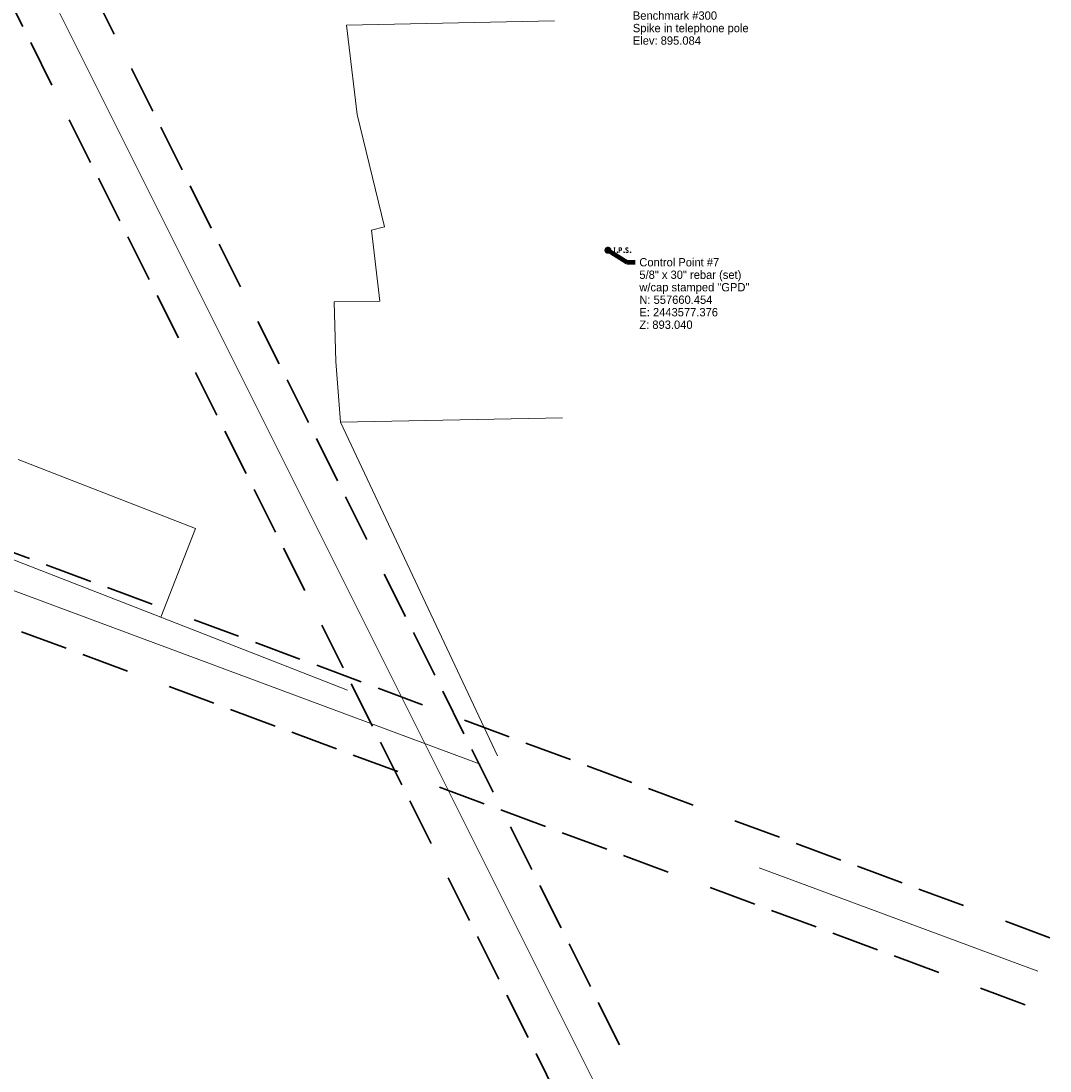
# Model space of a CAD drawing. Header units: feet. Extents: x 2433273 to 2447442, y 555003 to 575201.
# Tile 82 of 226: x 2443084 to 2443949, y 556971 to 557853. Entities that reach past the tile are written whole.
import ezdxf

# ---------------------------------------------------------------- set-up
doc = ezdxf.new("R2010")
doc.units = ezdxf.units.FT
doc.header["$LTSCALE"] = 50
doc.header["$MEASUREMENT"] = 0
for name, pattern in [('cl20', [100, 5, -5, 80, -5, 5]), ('esmtrrex', [4.75, 0.8, -0.325, -0.325, 0.8, -0.3, 0.8, -0.3, 0.8, -0.3]), ('rowex', [4.85, 0.8, -0.375, -0.375, 0.8, -0.3, 0.8, -0.3, 0.8, -0.3])]:
    doc.linetypes.add(name, pattern=pattern)
for name, color, linetype, lineweight in [('DV_X_Property_Line', 7, 'Continuous', 0), ('RW_X_CL_20', 6, 'cl20', 0), ('RW_X_Esmt_RR', 6, 'esmtrrex', 30), ('RW_X_Fee_RW', 6, 'rowex', 30), ('SV_P_Mon_Cells_Set', 7, 'Continuous', 0), ('SV_X_Text', 7, 'Continuous', 0)]:
    doc.layers.add(name, color=color, linetype=linetype, lineweight=lineweight)
doc.styles.add('Slanted-Normal LS 0.50', font='font31.shx', dxfattribs={"height": 0.14})
doc.styles.add('Slanted-Normal LS 0.50_0', font='font31.shx')
doc.dimstyles.new('Dec-0  Slanted', dxfattribs={"dimscale": 50, "dimtxt": 0.14, "dimasz": 0.14, "dimexe": 0.07, "dimexo": 0.07, "dimgap": 0.07, "dimtad": 1, "dimdec": 0, "dimzin": 3, "dimdsep": 46, "dimtxsty": 'Slanted-Normal LS 0.50_0', "dimcen": 0.09, "dimclrd": 97, "dimclre": 97, "dimclrt": 7, "dimadec": 0, "dimazin": 3, "dimtfac": 1, "dimtdec": 0, "dimtofl": 0, "dimtmove": 1, "dimatfit": 1, "dimfxl": 1, "dimtzin": 3, "dimlwd": 0, "dimlwe": 0, "dimarcsym": 0})

# ---------------------------------------------------------------- blocks, each defined once
blk = doc.blocks.new('IPS_9')
at = {"layer": 'SV_P_Mon_Cells_Set', "linetype": 'Continuous', "lineweight": 0}
h = blk.add_hatch(color=2, dxfattribs=at)
edge = h.paths.add_edge_path()
edge.add_arc((0, 0), 0.06, 0, 360)
at = {"layer": 'SV_P_Mon_Cells_Set', "color": 2, "linetype": 'Continuous', "lineweight": 0, "flags": 128}
for points in [[(0.101, 0.04), (0.119, 0.04)], [(0.11, -0.04), (0.11, 0.04)], [(0.188, -0.04), (0.188, 0.04), (0.214, 0.04), (0.217, 0.039), (0.221, 0.038), (0.223, 0.037), (0.224, 0.036), (0.227, 0.033), (0.228, 0.029), (0.229, 0.024), (0.229, 0.017), (0.229, 0.014), (0.228, 0.01), (0.226, 0.006), (0.223, 0.004), (0.222, 0.003), (0.219, 0.002), (0.214, 0.001), (0.188, 0.001)], [(0.338, 0.034), (0.337, 0.036), (0.336, 0.037), (0.331, 0.039), (0.325, 0.04), (0.32, 0.04), (0.319, 0.04), (0.311, 0.038), (0.305, 0.034), (0.302, 0.029), (0.3, 0.024), (0.3, 0.021), (0.302, 0.016), (0.306, 0.011), (0.336, -0.008), (0.339, -0.01), (0.34, -0.013), (0.341, -0.017), (0.341, -0.02), (0.341, -0.024), (0.34, -0.027), (0.339, -0.03), (0.338, -0.032), (0.337, -0.034), (0.335, -0.036), (0.334, -0.037), (0.331, -0.039), (0.33, -0.039), (0.325, -0.04), (0.317, -0.04), (0.312, -0.039), (0.305, -0.034), (0.3, -0.03)], [(0.101, -0.04), (0.119, -0.04)], [(0.158, -0.029), (0.16, -0.029), (0.162, -0.03), (0.164, -0.033), (0.164, -0.036), (0.162, -0.039), (0.16, -0.04), (0.158, -0.04), (0.156, -0.039), (0.154, -0.036), (0.154, -0.033), (0.156, -0.03), (0.158, -0.029)], [(0.27, -0.029), (0.273, -0.029), (0.275, -0.03), (0.276, -0.033), (0.276, -0.036), (0.275, -0.039), (0.273, -0.04), (0.27, -0.04), (0.268, -0.039), (0.267, -0.036), (0.267, -0.033), (0.268, -0.03), (0.27, -0.029)], [(0.379, -0.029), (0.382, -0.029), (0.384, -0.03), (0.385, -0.033), (0.385, -0.036), (0.384, -0.039), (0.382, -0.04), (0.379, -0.04), (0.378, -0.039), (0.376, -0.036), (0.376, -0.033), (0.378, -0.03), (0.379, -0.029)]]:
    blk.add_lwpolyline(points, dxfattribs=at)

msp = doc.modelspace()

# ---------------------------------------------------------------- linework, layer by layer
at = {"layer": 'DV_X_Property_Line'}
for p, q in [((2443532.59, 557853.15), (2443357.55, 557849.56)), ((2443357.55, 557849.56), (2443366.7, 557774.56)), ((2443366.7, 557774.56), (2443389.49, 557680.01)), ((2443389.49, 557680.01), (2443378.79, 557677.31)), ((2443378.79, 557677.31), (2443385.7, 557617.61)), ((2443385.7, 557617.61), (2443347.4, 557617.02)), ((2443347.4, 557617.02), (2443348.73, 557567.03)), ((2443348.73, 557567.03), (2443352.51, 557515.88)), ((2443539.17, 557519.71), (2443352.51, 557515.88)), ((2443484.47, 557235.34), (2443352.51, 557515.88)), ((2443230.71, 557426.49), (2443081.65, 557484.62)), ((2443201.64, 557351.96), (2443230.71, 557426.49)), ((2443052.58, 557410.09), (2443201.64, 557351.96)), ((2443358.53, 557290.77), (2443201.64, 557351.96))]:
    msp.add_line(p, q, dxfattribs=at)
at = {"layer": 'RW_X_CL_20'}
for p, q in [((2443805.86, 556481.23), (2442616.69, 558860.03)), ((2443805.86, 556481.23), (2442616.69, 558860.03)), ((2443938.71, 557054.34), (2442063.94, 557750.92)), ((2443938.71, 557054.34), (2442063.94, 557750.92))]:
    msp.add_line(p, q, dxfattribs=at)
at = {"layer": 'RW_X_Esmt_RR'}
for p, q in [((2443832, 556502.72), (2442928.3, 558310.5)), ((2443779.71, 556459.73), (2442869.27, 558280.98))]:
    msp.add_line(p, q, dxfattribs=at)
at = {"layer": 'RW_X_Fee_RW'}
for p, q in [((2443948.95, 557082.54), (2442079.59, 557777.11)), ((2443928.05, 557026.3), (2442048.28, 557724.74))]:
    msp.add_line(p, q, dxfattribs=at)

# ---------------------------------------------------------------- block references
at = {"layer": 'SV_P_Mon_Cells_Set', "color": 2, "linetype": 'Continuous', "lineweight": 0, "xscale": 50, "yscale": 50, "zscale": 50}
msp.add_blockref('IPS_9', (2443577.38, 557660.45), dxfattribs=at)

# ---------------------------------------------------------------- texts
at = {"layer": 'SV_X_Text', "char_height": 7, "attachment_point": 1, "line_spacing_factor": 0.9, "style": 'Slanted-Normal LS 0.50'}
for s, insert in [('Benchmark #300\\PSpike in telephone pole\\PElev: 895.084', (2443598.32, 557861.21)), ('Control Point #7\\P5/8" x 30" rebar (set)\\Pw/cap stamped "GPD"\\PN: 557660.454\\PE: 2443577.376\\PZ: 893.040', (2443603.8, 557653.87))]:
    msp.add_mtext(s, dxfattribs=dict(at, insert=insert))

# ---------------------------------------------------------------- leaders
at = {"layer": 'SV_X_Text', "color": 97, "linetype": 'Continuous', "lineweight": 0, "annotation_type": 0, "has_hookline": 1, "hookline_direction": 0, "text_width": 120.06}
msp.add_leader([(2443577.38, 557660.45), (2443593.3, 557650.37), (2443600.3, 557650.37)], dimstyle='Dec-0  Slanted', override={"dimtad": 0, "dimclrd": 0, "dimlwd": 65534}, dxfattribs=at)

doc.saveas('drawing.dxf')
